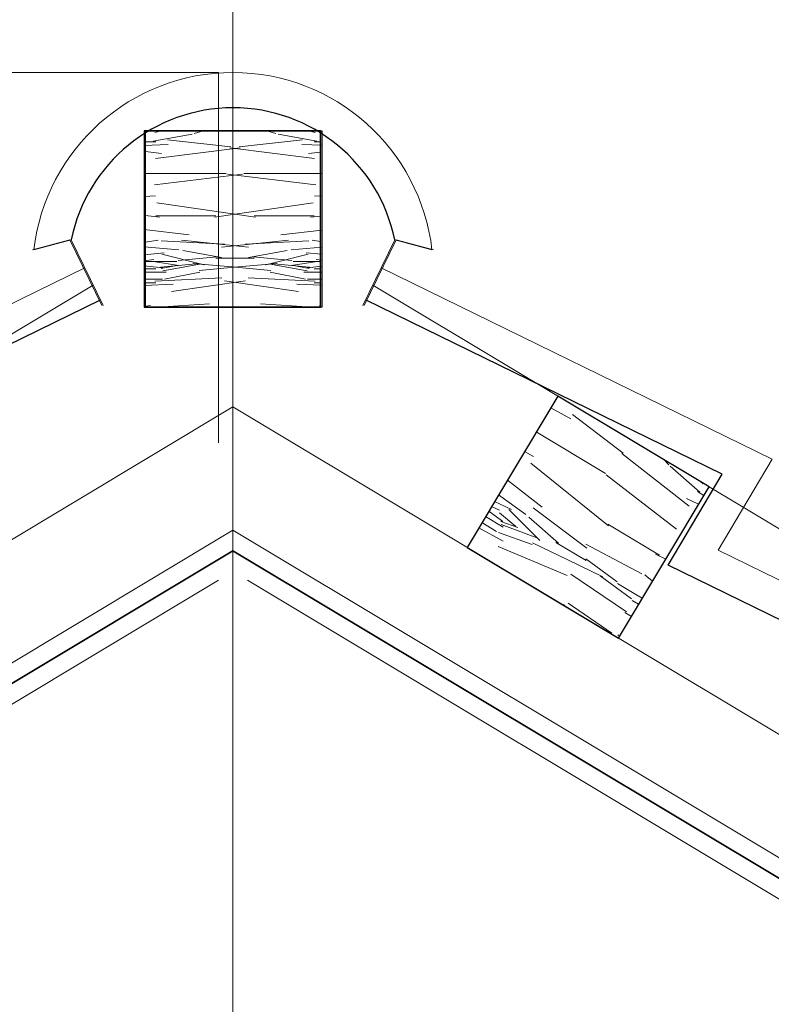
# Model space of a CAD drawing. Header units: millimetres. Extents: x -740 to 33545, y -26688 to 22494.
# Tile 195 of 256: x 9440 to 9461, y 13819 to 13847. Entities that reach past the tile are written whole.
import ezdxf
from ezdxf.lldxf.tags import DXFTag

# ---------------------------------------------------------------- set-up
doc = ezdxf.new("R2010")
doc.units = ezdxf.units.MM
doc.header["$MEASUREMENT"] = 0
for name, color, linetype, lineweight in [('A_izolacja', 252, 'Continuous', 9), ('A_l.przerywana', 252, 'ICAD_ISO03W100', 9), ('l. przekrojowa', 252, 'Continuous', 30), ('l.przerywana', 252, 'ICAD_ISO03W100', 5), ('l.widokowa', 252, 'Continuous', 15), ('l.wypełnien', 252, 'Continuous', 5), ('wymiarowanie', 252, 'Continuous', 9)]:
    doc.layers.add(name, color=color, linetype=linetype, lineweight=lineweight)
tags = doc.linetypes.add('ICAD_ISO03W100', pattern=[30, 12, -18]).pattern_tags.tags
tags[6:7] = [DXFTag(74, 4), DXFTag(75, 0), DXFTag(340, '0'), DXFTag(46, 1.0), DXFTag(50, 0.0), DXFTag(44, 0.0), DXFTag(45, 0.0)]
tags[4:5] = [DXFTag(74, 4), DXFTag(75, 0), DXFTag(340, '0'), DXFTag(46, 1.0), DXFTag(50, 0.0), DXFTag(44, 0.0), DXFTag(45, 0.0)]

msp = doc.modelspace()

# ---------------------------------------------------------------- hatches: boundary and pattern name
at = {"layer": 'l.wypełnien'}
h = msp.add_hatch(dxfattribs=at)
h.set_pattern_fill('WOOD8', color=256, scale=9.999999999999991, angle=180.0000000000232, style=0)
h.set_pattern_definition([(190.3048000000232, (18545.04707170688, 79.80291061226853), (-60.00000960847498, -9.999948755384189), [1.118029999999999, -110.6853599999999]), (180.0000000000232, (18543.94707170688, 79.6029106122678), (-10.00000000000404, 9.99999999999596), [1.099999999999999, -8.899999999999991]), (161.5651000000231, (18542.84707170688, 79.6029106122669), (-20.00000434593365, 9.999984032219), [0.9486799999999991, -30.67408999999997]), (7.125000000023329, (18541.94707170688, 79.90291061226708), (-70.0000037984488, -9.999982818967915), [0.8062300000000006, -79.81635000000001]), (5.194400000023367, (18542.74707170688, 80.00291061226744), (-100.0000067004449, -9.99995224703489), [1.104539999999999, -109.34907]), (345.9638000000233, (18543.84707170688, 80.1029106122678), (30.00000545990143, -9.999980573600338), [1.236929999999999, -39.99411999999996]), (170.5377000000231, (18544.24707170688, 79.80291061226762), (-50.00000773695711, 9.99998139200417), [0.60828, -60.21935000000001]), (186.3402000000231, (18543.64707170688, 79.90291061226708), (79.9999940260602, 10.00001578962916), [0.9055400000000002, -89.64830999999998]), (354.2894000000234, (18542.74707170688, 79.80291061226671), (89.99999423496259, -10.00001314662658), [1.004990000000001, -99.49377000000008]), (11.30990000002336, (18543.74707170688, 79.70291061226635), (-40.00000752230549, -9.99997632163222), [0.5098999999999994, -50.48028999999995]), (185.1944000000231, (18545.94707170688, 79.70291061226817), (100.0000067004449, 9.999952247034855), [1.10454, -109.34907]), (191.3099000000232, (18544.84707170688, 79.6029106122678), (40.00000752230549, 9.99997632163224), [1.0198, -49.97039000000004]), (180.0000000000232, (18543.84707170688, 79.40291061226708), (-10.00000000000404, 9.99999999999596), [1.199999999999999, -8.799999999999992]), (159.4440000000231, (18542.64707170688, 79.40291061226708), (-50.0000184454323, 19.99995996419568), [0.8544, -84.58564000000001]), (176.1859000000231, (18541.84707170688, 79.70291061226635), (-139.9999934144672, 10.00006123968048), [1.503329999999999, -148.8296299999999]), (185.1944000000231, (18540.34707170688, 79.8029106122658), (100.0000067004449, 9.999952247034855), [1.10454, -109.34907]), (180.0000000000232, (18539.24707170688, 79.70291061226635), (-10.00000000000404, 9.99999999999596), [1.099999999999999, -8.899999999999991]), (174.8056000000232, (18548.14707170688, 79.70291061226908), (-100.000006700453, 9.99995224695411), [1.104539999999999, -109.34907]), (185.1944000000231, (18547.04707170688, 79.80291061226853), (100.0000067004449, 9.999952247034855), [1.10454, -109.34907]), (180.0000000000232, (18548.14707170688, 79.9029106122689), (-10.00000000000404, 9.99999999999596), [0.5999999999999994, -9.39999999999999]), (174.8056000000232, (18547.54707170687, 79.9029106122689), (-100.000006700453, 9.99995224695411), [1.104539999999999, -109.34907]), (180.0000000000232, (18546.44707170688, 80.00291061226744), (-10.00000000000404, 9.99999999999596), [0.9999999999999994, -8.999999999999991]), (169.6952000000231, (18545.44707170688, 80.00291061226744), (60.00000960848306, -9.999948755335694), [1.118029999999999, -110.68536]), (174.8056000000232, (18544.34707170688, 80.20291061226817), (-100.000006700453, 9.99995224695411), [1.104539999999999, -109.34907]), (185.1944000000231, (18543.24707170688, 80.30291061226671), (100.0000067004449, 9.999952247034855), [1.10454, -109.34907]), (185.1944000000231, (18542.14707170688, 80.20291061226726), (100.0000067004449, 9.999952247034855), [1.10454, -109.34907]), (188.1301000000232, (18541.04707170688, 80.10291061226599), (59.99999776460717, 9.999993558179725), [1.414210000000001, -69.29646000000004]), (180.0000000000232, (18539.64707170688, 79.90291061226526), (-10.00000000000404, 9.99999999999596), [1.499999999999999, -8.499999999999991]), (192.5288000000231, (18540.04707170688, 73.90291061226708), (-50.00000320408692, -9.999996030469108), [0.9219500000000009, -91.27349000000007]), (185.7106000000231, (18539.14707170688, 73.70291061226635), (89.9999942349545, 10.00001314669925), [1.004990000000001, -99.49377000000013]), (171.8699000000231, (18540.04707170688, 73.90291061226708), (-59.99999776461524, 9.999993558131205), [0.70711, -70.00357000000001]), (170.5377000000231, (18539.34707170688, 74.00291061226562), (-50.00000773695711, 9.99998139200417), [1.21655, -59.61107000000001]), (180.0000000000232, (18548.14707170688, 74.20291061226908), (-10.00000000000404, 9.99999999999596), [1.199999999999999, -8.799999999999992]), (189.4623000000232, (18546.94707170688, 74.20291061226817), (50.00000773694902, 9.99998139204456), [0.60828, -60.21935]), (338.1986000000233, (18546.34707170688, 74.1029106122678), (-30.00000273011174, 9.99999910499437), [0.5385199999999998, -53.31312999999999]), (347.0054000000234, (18546.84707170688, 73.9029106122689), (-90.00000767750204, 19.99997577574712), [1.33417, -132.08247]), (187.1250000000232, (18538.94707170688, 73.90291061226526), (70.00000379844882, 9.999982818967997), [0.8062300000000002, -79.81635000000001]), (172.8750000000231, (18538.94707170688, 73.90291061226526), (-70.00000379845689, 9.999982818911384), [0.8062300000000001, -79.81635]), (180.0000000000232, (18548.14707170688, 74.00291061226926), (-10.00000000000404, 9.99999999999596), [0.7999999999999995, -9.199999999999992]), (345.9638000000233, (18547.34707170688, 74.00291061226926), (30.00000545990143, -9.999980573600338), [0.8246199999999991, -40.40643999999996]), (183.3665000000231, (18545.94707170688, 74.30291061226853), (159.9999932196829, 10.00010963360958), [1.702939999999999, -168.5909299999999]), (182.2906000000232, (18544.24707170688, 74.20291061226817), (240.0000012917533, 9.999957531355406), [2.501999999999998, -247.69792]), (176.8202000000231, (18541.74707170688, 74.1029106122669), (-170.000005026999, 9.99991042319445), [1.80278, -178.47479]), (170.5377000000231, (18539.94707170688, 74.20291061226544), (-50.00000773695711, 9.99998139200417), [1.82483, -59.00280000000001]), (169.6952000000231, (18548.14707170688, 73.30291061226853), (60.00000960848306, -9.999948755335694), [1.118029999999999, -110.68536]), (164.0546000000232, (18547.04707170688, 73.50291061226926), (40.00000126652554, -9.999998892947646), [1.456019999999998, -71.34507999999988]), (180.0000000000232, (18545.64707170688, 73.9029106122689), (-10.00000000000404, 9.99999999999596), [1.299999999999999, -8.69999999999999]), (188.1301000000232, (18544.34707170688, 73.90291061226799), (59.99999776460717, 9.999993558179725), [1.414210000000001, -69.29646000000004]), (176.4237000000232, (18542.94707170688, 73.70291061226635), (-150.000006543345, 9.999907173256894), [1.60312, -158.70907]), (188.7462000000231, (18541.34707170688, 73.80291061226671), (-69.99999336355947, -10.0000419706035), [1.315290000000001, -130.2141700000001]), (194.0362000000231, (18540.04707170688, 73.60291061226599), (30.00000545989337, 9.999980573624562), [1.23693, -39.99412]), (180.0000000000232, (18538.84707170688, 73.3029106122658), (-10.00000000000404, 9.99999999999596), [0.6999999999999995, -9.299999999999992]), (5.194400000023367, (18545.94707170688, 74.30291061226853), (-100.0000067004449, -9.99995224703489), [2.209069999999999, -108.24454]), (184.7636000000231, (18548.14707170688, 74.9029106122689), (110.0000094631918, 9.999915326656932), [2.40832, -118.00763]), (180.0000000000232, (18545.74707170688, 74.70291061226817), (-10.00000000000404, 9.99999999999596), [2.299999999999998, -7.699999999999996]), (175.9144000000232, (18543.44707170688, 74.70291061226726), (-130.0000014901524, 9.999961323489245), [2.807130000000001, -137.5495500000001]), (180.0000000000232, (18540.64707170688, 74.90291061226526), (-10.00000000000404, 9.99999999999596), [2.499999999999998, -7.499999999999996]), (172.8750000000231, (18548.14707170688, 72.80291061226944), (-70.00000379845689, 9.999982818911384), [2.41868, -78.2039]), (173.6598000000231, (18545.74707170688, 73.10291061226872), (-79.99999402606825, 10.00001578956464), [1.81108, -88.74276999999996]), (182.4896000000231, (18543.94707170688, 73.30291061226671), (219.9999947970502, 10.00017865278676), [2.302169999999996, -227.9151199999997]), (186.5198000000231, (18541.64707170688, 73.20291061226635), (259.9999979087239, 29.99999525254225), [3.52278, -348.7555199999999]), (176.9872000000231, (18548.14707170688, 79.30291061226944), (-180.0000001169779, 10.00004104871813), [1.902629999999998, -188.3603499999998]), (188.1301000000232, (18546.24707170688, 79.4029106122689), (59.99999776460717, 9.999993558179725), [2.121320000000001, -68.58936000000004]), (182.3859000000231, (18544.14707170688, 79.1029106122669), (230.0000052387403, 9.999827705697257), [2.40208, -237.8061599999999]), (169.3803000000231, (18541.74707170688, 79.00291061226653), (109.9999840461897, -20.00008083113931), [1.627879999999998, -161.1603199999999]), (180.0000000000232, (18540.14707170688, 79.3029106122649), (-10.00000000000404, 9.99999999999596), [1.999999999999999, -7.999999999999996]), (183.1798000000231, (18548.14707170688, 80.50291061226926), (170.0000050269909, 9.999910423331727), [1.802779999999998, -178.4747899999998]), (173.9910000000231, (18546.34707170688, 80.40291061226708), (99.99999750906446, -9.999993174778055), [1.9105, -189.13923]), (173.2902000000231, (18544.44707170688, 80.6029106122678), (90.0000099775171, -9.999938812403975), [1.71172, -169.4607]), (185.7106000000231, (18542.74707170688, 80.80291061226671), (89.9999942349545, 10.00001314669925), [2.009980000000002, -98.48878000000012]), (192.0948000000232, (18540.74707170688, 80.60291061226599), (89.99998601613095, 20.00006733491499), [1.43178, -141.7464300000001]), (170.5377000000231, (18539.34707170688, 80.3029106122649), (-50.00000773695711, 9.99998139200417), [1.21655, -59.61107000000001]), (176.1859000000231, (18548.14707170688, 78.60291061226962), (-139.9999934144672, 10.00006123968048), [1.503329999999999, -148.8296299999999]), (192.8043000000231, (18546.64707170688, 78.70291061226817), (129.9999784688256, 30.00007387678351), [2.2561, -223.35418]), (180.0000000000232, (18544.44707170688, 78.20291061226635), (-10.00000000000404, 9.99999999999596), [2.499999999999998, -7.499999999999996]), (174.5597000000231, (18541.94707170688, 78.20291061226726), (110.0000031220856, -9.999933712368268), [2.109499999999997, -208.8407299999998]), (173.2902000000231, (18539.84707170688, 78.40291061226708), (90.0000099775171, -9.999938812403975), [1.71172, -169.4607]), (180.0000000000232, (18548.14707170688, 81.20291061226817), (-10.00000000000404, 9.99999999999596), [1.699999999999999, -8.29999999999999]), (171.8699000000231, (18546.44707170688, 81.20291061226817), (-59.99999776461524, 9.999993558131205), [2.82843, -67.88225000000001]), (182.3859000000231, (18543.64707170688, 81.6029106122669), (230.0000052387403, 9.999827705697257), [2.40208, -237.8061599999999]), (185.5275000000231, (18541.24707170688, 81.50291061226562), (-210.0000171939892, -19.99985379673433), [3.114480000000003, -308.3337500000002]), (173.1572000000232, (18548.14707170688, 72.10291061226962), (169.9999936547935, -20.00007997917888), [2.517939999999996, -249.2756299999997]), (180.0000000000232, (18545.64707170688, 72.40291061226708), (-10.00000000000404, 9.99999999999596), [2.799999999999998, -7.199999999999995]), (183.6522000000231, (18542.84707170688, 72.40291061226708), (310.0000094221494, 19.99987298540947), [4.709559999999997, -466.2469099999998]), (180.0000000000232, (18548.14707170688, 75.60291061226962), (-10.00000000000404, 9.99999999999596), [2.399999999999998, -7.599999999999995]), (175.2364000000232, (18545.74707170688, 75.60291061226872), (-110.0000094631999, 9.999915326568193), [2.408319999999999, -118.00763]), (181.8476000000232, (18543.34707170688, 75.80291061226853), (300.0000046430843, 9.999943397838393), [3.101609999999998, -307.0596399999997]), (182.7263000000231, (18540.24707170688, 75.70291061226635), (200.0000029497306, 9.999960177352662), [2.102380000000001, -208.1355800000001]), (185.1944000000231, (18548.14707170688, 77.20291061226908), (100.0000067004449, 9.999952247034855), [2.20907, -108.24454]), (180.0000000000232, (18545.94707170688, 77.00291061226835), (-10.00000000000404, 9.99999999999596), [3.199999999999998, -6.799999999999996]), (178.0908000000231, (18542.74707170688, 77.00291061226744), (-289.9999903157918, 10.000242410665), [3.00167, -297.16495]), (176.4237000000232, (18539.74707170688, 77.10291061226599), (-150.000006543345, 9.999907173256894), [1.60312, -158.70907])])
h.paths.add_polyline_path([(9443.380978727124, 13838.66839114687), (9448.380978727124, 13838.66839114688), (9448.380978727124, 13843.66839114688), (9443.380978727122, 13843.66839114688)])
h = msp.add_hatch(dxfattribs=at)
h.set_pattern_fill('WOOD8', color=256, scale=9.999999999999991, angle=359.9999999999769, style=0)
h.set_pattern_definition([(349.6951999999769, (346.7536454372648, 79.80291061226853), (60.00000960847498, -9.999948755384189), [1.118029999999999, -110.6853599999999]), (359.9999999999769, (347.8536454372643, 79.6029106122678), (10.00000000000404, 9.99999999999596), [1.099999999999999, -8.899999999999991]), (18.43489999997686, (348.9536454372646, 79.6029106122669), (20.00000434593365, 9.999984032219), [0.9486799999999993, -30.67408999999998]), (172.8749999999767, (349.8536454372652, 79.90291061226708), (70.0000037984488, -9.999982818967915), [0.8062300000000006, -79.81635000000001]), (174.8055999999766, (349.053645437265, 80.00291061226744), (100.0000067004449, -9.99995224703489), [1.10454, -109.34907]), (194.0361999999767, (347.9536454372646, 80.1029106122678), (-30.00000545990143, -9.999980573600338), [1.236929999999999, -39.99411999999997]), (9.462299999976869, (347.5536454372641, 79.80291061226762), (50.00000773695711, 9.99998139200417), [0.60828, -60.21935000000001]), (353.6597999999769, (348.1536454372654, 79.90291061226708), (-79.9999940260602, 10.00001578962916), [0.9055400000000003, -89.64831]), (185.7105999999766, (349.053645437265, 79.80291061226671), (-89.99999423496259, -10.00001314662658), [1.004990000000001, -99.49377000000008]), (168.6900999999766, (348.053645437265, 79.70291061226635), (40.00000752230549, -9.99997632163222), [0.5098999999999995, -50.48028999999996]), (354.8055999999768, (345.8536454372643, 79.70291061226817), (-100.0000067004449, 9.999952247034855), [1.10454, -109.34907]), (348.6900999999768, (346.9536454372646, 79.6029106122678), (-40.00000752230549, 9.99997632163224), [1.0198, -49.97039000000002]), (359.9999999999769, (347.9536454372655, 79.40291061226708), (10.00000000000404, 9.99999999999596), [1.199999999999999, -8.799999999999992]), (20.55599999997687, (349.1536454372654, 79.40291061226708), (50.0000184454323, 19.99995996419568), [0.8544, -84.58564000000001]), (3.814099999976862, (349.9536454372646, 79.70291061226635), (139.9999934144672, 10.00006123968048), [1.503329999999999, -148.8296299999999]), (354.8055999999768, (351.4536454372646, 79.8029106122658), (-100.0000067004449, 9.999952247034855), [1.10454, -109.34907]), (359.9999999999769, (352.553645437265, 79.70291061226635), (10.00000000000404, 9.99999999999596), [1.099999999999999, -8.899999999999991]), (5.194399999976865, (343.6536454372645, 79.70291061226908), (100.000006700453, 9.99995224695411), [1.104539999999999, -109.34907]), (354.8055999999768, (344.7536454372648, 79.80291061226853), (-100.0000067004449, 9.999952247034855), [1.10454, -109.34907]), (359.9999999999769, (343.6536454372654, 79.9029106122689), (10.00000000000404, 9.99999999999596), [0.5999999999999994, -9.39999999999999]), (5.194399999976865, (344.2536454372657, 79.9029106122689), (100.000006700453, 9.99995224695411), [1.104539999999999, -109.34907]), (359.9999999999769, (345.3536454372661, 80.00291061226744), (10.00000000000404, 9.99999999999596), [0.9999999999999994, -8.999999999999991]), (10.30479999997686, (346.3536454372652, 80.00291061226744), (-60.00000960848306, -9.999948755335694), [1.11803, -110.68536]), (5.194399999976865, (347.4536454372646, 80.20291061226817), (100.000006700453, 9.99995224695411), [1.104539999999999, -109.34907]), (354.8055999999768, (348.553645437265, 80.30291061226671), (-100.0000067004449, 9.999952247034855), [1.10454, -109.34907]), (354.8055999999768, (349.6536454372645, 80.20291061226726), (-100.0000067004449, 9.999952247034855), [1.10454, -109.34907]), (351.8698999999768, (350.7536454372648, 80.10291061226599), (-59.99999776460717, 9.999993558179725), [1.41421, -69.29646000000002]), (359.9999999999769, (352.1536454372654, 79.90291061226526), (10.00000000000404, 9.99999999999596), [1.499999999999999, -8.499999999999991]), (347.4711999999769, (351.7536454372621, 73.90291061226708), (50.00000320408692, -9.999996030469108), [0.9219500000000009, -91.27349000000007]), (354.2893999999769, (352.6536454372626, 73.70291061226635), (-89.9999942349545, 10.00001314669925), [1.004990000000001, -99.49377000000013]), (8.130099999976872, (351.7536454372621, 73.90291061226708), (59.99999776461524, 9.999993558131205), [0.70711, -70.00357000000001]), (9.462299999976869, (352.4536454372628, 74.00291061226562), (50.00000773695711, 9.99998139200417), [1.21655, -59.61107000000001]), (359.9999999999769, (343.6536454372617, 74.20291061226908), (10.00000000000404, 9.99999999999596), [1.199999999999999, -8.799999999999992]), (350.5376999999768, (344.8536454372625, 74.20291061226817), (-50.00000773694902, 9.99998139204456), [0.60828, -60.21935]), (201.8013999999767, (345.4536454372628, 74.1029106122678), (30.00000273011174, 9.99999910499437), [0.5385199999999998, -53.31312999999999]), (192.9945999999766, (344.9536454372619, 73.9029106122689), (90.00000767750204, 19.99997577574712), [1.33417, -132.08247]), (352.8749999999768, (352.8536454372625, 73.90291061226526), (-70.00000379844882, 9.999982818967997), [0.8062300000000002, -79.81635000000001]), (7.124999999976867, (352.8536454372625, 73.90291061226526), (70.00000379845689, 9.999982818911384), [0.8062300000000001, -79.81635]), (359.9999999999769, (343.6536454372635, 74.00291061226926), (10.00000000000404, 9.99999999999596), [0.7999999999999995, -9.199999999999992]), (194.0361999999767, (344.4536454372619, 74.00291061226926), (-30.00000545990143, -9.999980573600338), [0.8246199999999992, -40.40643999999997]), (356.6334999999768, (345.8536454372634, 74.30291061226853), (-159.9999932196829, 10.00010963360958), [1.702939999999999, -168.5909299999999]), (357.7093999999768, (347.5536454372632, 74.20291061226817), (-240.0000012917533, 9.999957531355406), [2.501999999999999, -247.6979200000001]), (3.179799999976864, (350.0536454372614, 74.1029106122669), (170.000005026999, 9.99991042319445), [1.80278, -178.47479]), (9.462299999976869, (351.8536454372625, 74.20291061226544), (50.00000773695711, 9.99998139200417), [1.82483, -59.00280000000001]), (10.30479999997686, (343.6536454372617, 73.30291061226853), (-60.00000960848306, -9.999948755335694), [1.11803, -110.68536]), (15.94539999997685, (344.7536454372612, 73.50291061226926), (-40.00000126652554, -9.999998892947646), [1.456019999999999, -71.3450799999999]), (359.9999999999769, (346.1536454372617, 73.9029106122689), (10.00000000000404, 9.99999999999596), [1.299999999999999, -8.69999999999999]), (351.8698999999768, (347.453645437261, 73.90291061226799), (-59.99999776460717, 9.999993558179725), [1.41421, -69.29646000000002]), (3.576299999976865, (348.8536454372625, 73.70291061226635), (150.000006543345, 9.999907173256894), [1.60312, -158.70907]), (351.2537999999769, (350.4536454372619, 73.80291061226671), (69.99999336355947, -10.0000419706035), [1.315290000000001, -130.2141700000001]), (345.9637999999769, (351.7536454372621, 73.60291061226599), (-30.00000545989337, 9.999980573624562), [1.23693, -39.99412000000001]), (359.9999999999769, (352.9536454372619, 73.3029106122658), (10.00000000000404, 9.99999999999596), [0.6999999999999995, -9.299999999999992]), (174.8055999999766, (345.8536454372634, 74.30291061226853), (100.0000067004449, -9.99995224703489), [2.209069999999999, -108.24454]), (355.2363999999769, (343.6536454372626, 74.9029106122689), (-110.0000094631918, 9.999915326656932), [2.40832, -118.00763]), (359.9999999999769, (346.0536454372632, 74.70291061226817), (10.00000000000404, 9.99999999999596), [2.299999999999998, -7.699999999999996]), (4.08559999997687, (348.3536454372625, 74.70291061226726), (130.0000014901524, 9.999961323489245), [2.807130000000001, -137.5495500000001]), (359.9999999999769, (351.1536454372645, 74.90291061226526), (10.00000000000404, 9.99999999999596), [2.499999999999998, -7.499999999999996]), (7.124999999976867, (343.6536454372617, 72.80291061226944), (70.00000379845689, 9.999982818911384), [2.41868, -78.2039]), (6.340199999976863, (346.0536454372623, 73.10291061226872), (79.99999402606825, 10.00001578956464), [1.81108, -88.74276999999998]), (357.5103999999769, (347.8536454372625, 73.30291061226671), (-219.9999947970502, 10.00017865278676), [2.302169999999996, -227.9151199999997]), (353.4801999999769, (350.1536454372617, 73.20291061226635), (-259.9999979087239, 29.99999525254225), [3.52278, -348.7555199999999]), (3.012799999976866, (343.6536454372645, 79.30291061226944), (180.0000001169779, 10.00004104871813), [1.902629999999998, -188.3603499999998]), (351.8698999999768, (345.553645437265, 79.4029106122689), (-59.99999776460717, 9.999993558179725), [2.121320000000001, -68.58936000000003]), (357.6140999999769, (347.6536454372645, 79.1029106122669), (-230.0000052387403, 9.999827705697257), [2.40208, -237.8061599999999]), (10.61969999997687, (350.0536454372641, 79.00291061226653), (-109.9999840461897, -20.00008083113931), [1.627879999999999, -161.1603199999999]), (359.9999999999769, (351.6536454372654, 79.3029106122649), (10.00000000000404, 9.99999999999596), [1.999999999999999, -7.999999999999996]), (356.8201999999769, (343.6536454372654, 80.50291061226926), (-170.0000050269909, 9.999910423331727), [1.802779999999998, -178.4747899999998]), (6.008999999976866, (345.4536454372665, 80.40291061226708), (-99.99999750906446, -9.999993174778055), [1.9105, -189.13923]), (6.709799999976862, (347.3536454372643, 80.6029106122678), (-90.0000099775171, -9.999938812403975), [1.71172, -169.4607]), (354.2893999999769, (349.053645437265, 80.80291061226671), (-89.9999942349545, 10.00001314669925), [2.009980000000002, -98.48878000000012]), (347.9051999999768, (351.053645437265, 80.60291061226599), (-89.99998601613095, 20.00006733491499), [1.43178, -141.7464300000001]), (9.462299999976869, (352.4536454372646, 80.3029106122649), (50.00000773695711, 9.99998139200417), [1.21655, -59.61107000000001]), (3.814099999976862, (343.6536454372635, 78.60291061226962), (139.9999934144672, 10.00006123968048), [1.503329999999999, -148.8296299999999]), (347.1956999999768, (345.1536454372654, 78.70291061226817), (-129.9999784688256, 30.00007387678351), [2.2561, -223.35418]), (359.9999999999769, (347.3536454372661, 78.20291061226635), (10.00000000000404, 9.99999999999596), [2.499999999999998, -7.499999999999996]), (5.440299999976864, (349.8536454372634, 78.20291061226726), (-110.0000031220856, -9.999933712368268), [2.109499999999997, -208.8407299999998]), (6.709799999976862, (351.9536454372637, 78.40291061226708), (-90.0000099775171, -9.999938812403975), [1.71172, -169.4607]), (359.9999999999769, (343.6536454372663, 81.20291061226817), (10.00000000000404, 9.99999999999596), [1.699999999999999, -8.29999999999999]), (8.130099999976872, (345.3536454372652, 81.20291061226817), (59.99999776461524, 9.999993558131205), [2.82843, -67.88225000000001]), (357.6140999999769, (348.1536454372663, 81.6029106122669), (-230.0000052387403, 9.999827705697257), [2.40208, -237.8061599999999]), (354.4724999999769, (350.5536454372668, 81.50291061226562), (210.0000171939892, -19.99985379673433), [3.114480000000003, -308.3337500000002]), (6.842799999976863, (343.6536454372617, 72.10291061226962), (-169.9999936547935, -20.00007997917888), [2.517939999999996, -249.2756299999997]), (359.9999999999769, (346.1536454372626, 72.40291061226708), (10.00000000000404, 9.99999999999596), [2.799999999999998, -7.199999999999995]), (356.3477999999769, (348.9536454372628, 72.40291061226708), (-310.0000094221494, 19.99987298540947), [4.709559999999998, -466.2469099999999]), (359.9999999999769, (343.6536454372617, 75.60291061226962), (10.00000000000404, 9.99999999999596), [2.399999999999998, -7.599999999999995]), (4.763599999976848, (346.0536454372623, 75.60291061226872), (110.0000094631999, 9.999915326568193), [2.408319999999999, -118.00763]), (358.1523999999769, (348.4536454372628, 75.80291061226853), (-300.0000046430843, 9.999943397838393), [3.101609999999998, -307.0596399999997]), (357.2736999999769, (351.5536454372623, 75.70291061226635), (-200.0000029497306, 9.999960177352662), [2.102380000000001, -208.1355800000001]), (354.8055999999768, (343.6536454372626, 77.20291061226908), (-100.0000067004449, 9.999952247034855), [2.20907, -108.24454]), (359.9999999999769, (345.8536454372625, 77.00291061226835), (10.00000000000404, 9.99999999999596), [3.199999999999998, -6.799999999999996]), (1.909199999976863, (349.0536454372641, 77.00291061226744), (289.9999903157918, 10.000242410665), [3.00167, -297.16495]), (3.576299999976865, (352.0536454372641, 77.10291061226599), (150.000006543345, 9.999907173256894), [1.60312, -158.70907])])
h.paths.add_polyline_path([(9448.419738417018, 13838.66839114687), (9443.419738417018, 13838.66839114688), (9443.419738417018, 13843.66839114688), (9448.41973841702, 13843.66839114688)])
h = msp.add_hatch(dxfattribs=at)
h.set_pattern_fill('WOOD8', color=256, scale=9.999999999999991, angle=149.0577037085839, style=0)
h.set_pattern_definition([(159.3625037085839, (10184.4486798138, -2648.759332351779), (-56.6028615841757, 22.2736658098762), [1.118029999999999, -110.6853599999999]), (149.0577037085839, (10183.40239077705, -2648.365277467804), (-3.435110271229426, 13.71860114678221), [1.099999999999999, -8.899999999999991]), (130.6228037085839, (10182.45893664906, -2647.799685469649), (-12.01197791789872, 18.86033512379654), [0.94868, -30.67409]), (336.182703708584, (10181.84127199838, -2647.079622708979), (-65.17972982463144, 27.41537904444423), [0.8062300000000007, -79.81635000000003]), (334.2521037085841, (10182.57883790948, -2647.405193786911), (-90.9102837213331, 42.84064307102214), [1.10454, -109.34907]), (315.021503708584, (10183.57370949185, -2647.885017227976), (20.58883636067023, -24.00207816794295), [1.236929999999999, -39.99411999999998]), (139.5954037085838, (10183.76253135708, -2648.347992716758), (-37.74254931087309, 34.28557091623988), [0.60828, -60.21935000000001]), (155.3979037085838, (10183.29933746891, -2647.953719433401), (73.75659410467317, -32.55709117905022), [0.9055400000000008, -89.64831000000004]), (323.347103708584, (10182.47600300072, -2647.576730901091), (72.04994423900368, -54.85257296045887), [1.004990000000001, -99.49377000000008]), (340.367603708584, (10183.28227111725, -2648.176674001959), (-39.44916255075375, 11.99015021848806), [0.5098999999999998, -50.48028999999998]), (154.2521037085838, (10185.16917937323, -2649.30785799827), (90.91028372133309, -42.84064307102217), [1.10454, -109.34907]), (160.3676037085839, (10184.17430779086, -2648.828034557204), (39.44916255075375, -11.99015021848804), [1.0198, -49.97039]), (149.0577037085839, (10183.2137873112, -2648.485397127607), (-3.435110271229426, 13.71860114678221), [1.199999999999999, -8.799999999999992]), (128.5017037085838, (10182.18456462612, -2647.868387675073), (-32.60082407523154, 42.86241375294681), [0.8544, -84.58564000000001]), (145.2436037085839, (10181.65266853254, -2647.199742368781), (-114.9341973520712, 80.56134097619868), [1.50333, -148.82963]), (154.2521037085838, (10180.41755763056, -2646.342711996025), (90.91028372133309, -42.84064307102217), [1.10454, -109.34907]), (149.0577037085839, (10179.42268604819, -2645.862888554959), (-3.435110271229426, 13.71860114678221), [1.099999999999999, -8.899999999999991]), (143.8633037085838, (10187.05608762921, -2650.439041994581), (-80.62684195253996, 59.9942725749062), [1.104539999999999, -109.34907]), (154.2521037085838, (10186.1640509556, -2649.787681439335), (90.91028372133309, -42.84064307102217), [1.10454, -109.34907]), (149.0577037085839, (10187.15892253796, -2650.2675048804), (-3.435110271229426, 13.71860114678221), [0.5999999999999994, -9.39999999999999]), (143.8633037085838, (10186.64431119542, -2649.959000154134), (-80.62684195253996, 59.9942725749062), [1.104539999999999, -109.34907]), (149.0577037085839, (10185.75227452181, -2649.307639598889), (-3.435110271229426, 13.71860114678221), [0.9999999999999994, -8.999999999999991]), (138.7529037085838, (10184.89458895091, -2648.793465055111), (46.31942340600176, -39.4272893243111), [1.11803, -110.68536]), (143.8633037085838, (10184.05396973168, -2648.056335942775), (-80.62684195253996, 59.9942725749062), [1.104539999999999, -109.34907]), (154.2521037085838, (10183.16193305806, -2647.40497538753), (90.91028372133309, -42.84064307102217), [1.10454, -109.34907]), (154.2521037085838, (10182.16706147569, -2646.925151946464), (90.91028372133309, -42.84064307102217), [1.10454, -109.34907]), (157.1878037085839, (10181.17218989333, -2646.4453285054), (56.60287446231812, -22.2736212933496), [1.41421, -69.29646000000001]), (149.0577037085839, (10179.86859518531, -2645.89702125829), (-3.435110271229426, 13.71860114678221), [1.499999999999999, -8.499999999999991]), (161.5865037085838, (10177.126622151, -2651.248804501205), (-48.02602468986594, 17.13187653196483), [0.9219500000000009, -91.27349000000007]), (154.7683037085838, (10176.25187022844, -2650.957584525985), (82.33344863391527, -37.69883899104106), [1.004990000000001, -99.49377000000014]), (140.9276037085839, (10177.126622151, -2651.248804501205), (-46.31939021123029, 39.42732166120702), [0.70711, -70.00357000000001]), (139.5954037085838, (10176.57765970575, -2650.803113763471), (-37.74254931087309, 34.28557091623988), [1.21655, -59.61107000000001]), (149.0577037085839, (10184.22812763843, -2655.156312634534), (-3.435110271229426, 13.71860114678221), [1.199999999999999, -8.799999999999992]), (158.5200037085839, (10183.19890495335, -2654.539303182), (48.02602105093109, -17.13189141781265), [0.60828, -60.21935]), (307.256303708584, (10182.63287615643, -2654.316567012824), (-20.58882449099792, 24.00209265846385), [0.53852, -53.31313]), (316.063103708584, (10182.95888403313, -2654.745191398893), (-66.90822954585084, 63.42940352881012), [1.33417, -132.08247]), (156.1827037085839, (10176.18316802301, -2650.68321250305), (65.17972982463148, -27.41537904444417), [0.8062300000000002, -79.81635000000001]), (141.9327037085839, (10176.18316802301, -2650.68321250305), (-54.8962566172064, 44.56906099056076), [0.8062300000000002, -79.81635000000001]), (149.0577037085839, (10184.12529272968, -2655.327849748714), (-3.435110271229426, 13.71860114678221), [0.7999999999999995, -9.199999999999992]), (315.021503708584, (10183.43914427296, -2654.916510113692), (20.58883636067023, -24.00207816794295), [0.8246199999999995, -40.40643999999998]), (152.4242037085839, (10182.39263683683, -2653.939360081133), (142.3714873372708, -73.69097377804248), [1.702939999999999, -168.5909299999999]), (151.3483037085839, (10180.88315391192, -2653.151031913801), (210.9862617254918, -114.8250718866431), [2.502, -247.6979200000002]), (145.8779037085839, (10178.68752253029, -2651.951364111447), (-140.6648519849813, 95.98645390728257), [1.80278, -178.47479]), (139.5954037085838, (10177.19510595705, -2650.940081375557), (-37.74254931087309, 34.28557091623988), [1.82483, -59.00280000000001]), (138.7529037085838, (10183.76537054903, -2655.928229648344), (46.31942340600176, -39.4272893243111), [1.11803, -110.68536]), (133.1123037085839, (10182.9247513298, -2655.191100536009), (29.16567905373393, -29.14383716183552), [1.456019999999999, -71.34507999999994]), (149.0577037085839, (10181.92966134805, -2654.12818194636), (-3.435110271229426, 13.71860114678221), [1.299999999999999, -8.69999999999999]), (157.1878037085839, (10180.81467010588, -2653.459755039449), (56.60287446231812, -22.2736212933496), [1.41421, -69.29646000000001]), (145.4814037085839, (10179.51107539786, -2652.91144779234), (-123.5111435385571, 85.70296102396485), [1.60312, -158.70907]), (157.8039037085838, (10178.1901959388, -2652.002999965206), (-65.17975128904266, 27.41532294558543), [1.31529, -130.21417]), (163.0939037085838, (10176.97236978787, -2651.506110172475), (30.87230725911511, -6.848400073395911), [1.236930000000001, -39.99412000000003]), (149.0577037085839, (10175.78889473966, -2651.146406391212), (-3.435110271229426, 13.71860114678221), [0.6999999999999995, -9.299999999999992]), (334.2521037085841, (10182.39263683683, -2653.939360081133), (-90.9102837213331, 42.84064307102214), [2.209070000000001, -108.24454]), (153.8213037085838, (10184.58804981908, -2654.555932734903), (99.48712281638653, -47.98242159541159), [2.40832, -118.00763]), (149.0577037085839, (10182.42676954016, -2653.493450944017), (-3.435110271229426, 13.71860114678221), [2.299999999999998, -7.699999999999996]), (144.9721037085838, (10180.45409272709, -2652.310849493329), (-106.3573999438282, 75.41951399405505), [2.807130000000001, -137.5495500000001]), (149.0577037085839, (10178.15540803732, -2650.699623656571), (-3.435110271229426, 13.71860114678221), [2.499999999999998, -7.499999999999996]), (141.9327037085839, (10183.50828327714, -2656.357072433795), (-54.8962566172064, 44.56906099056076), [2.418680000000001, -78.20390000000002]), (142.7175037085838, (10181.60409027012, -2654.865747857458), (-63.47308699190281, 49.71082968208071), [1.81108, -88.74277000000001]), (151.5473037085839, (10180.16309115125, -2653.768696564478), (193.8326584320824, -104.5413880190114), [2.302169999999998, -227.9151199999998]), (155.5775037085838, (10178.1389968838, -2652.67186367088), (238.4234805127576, -107.9548172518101), [3.52278, -348.75552]), (146.0449037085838, (10186.8504178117, -2650.78211622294), (-149.2416363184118, 101.1283088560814), [1.902629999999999, -188.3603499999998]), (157.1878037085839, (10185.27223268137, -2649.719416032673), (56.60287446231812, -22.2736212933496), [2.12132, -68.58936000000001]), (151.4436037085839, (10183.31684061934, -2648.89695516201), (202.4093426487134, -109.6834398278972), [2.40208, -237.80616]), (138.4380037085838, (10181.2069777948, -2647.748704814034), (84.0618666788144, -73.71297235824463), [1.62788, -161.16032]), (149.0577037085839, (10179.98893324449, -2646.66871987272), (-3.435110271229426, 13.71860114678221), [1.999999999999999, -7.999999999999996]), (152.2375037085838, (10187.46742726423, -2649.75289353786), (150.9482507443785, -78.83289614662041), [1.802779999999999, -178.4747899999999]), (143.0487037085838, (10185.87217578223, -2648.913147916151), (80.62681302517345, -59.99430295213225), [1.9105, -189.13923]), (142.3479037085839, (10184.34540810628, -2647.764679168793), (72.04999596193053, -54.85251729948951), [1.71172, -169.4607]), (154.7683037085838, (10182.9901775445, -2646.719045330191), (82.33344863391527, -37.69883899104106), [2.009980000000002, -98.48878000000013]), (161.1525037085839, (10181.17197149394, -2645.862233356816), (87.47521488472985, -29.12193257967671), [1.43178, -141.74643]), (139.5954037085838, (10179.81695933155, -2645.399694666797), (-37.74254931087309, 34.28557091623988), [1.21655, -59.61107000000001]), (145.2436037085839, (10186.49049563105, -2651.382496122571), (-114.9341973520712, 80.56134097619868), [1.50333, -148.82963]), (161.8620037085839, (10185.25538472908, -2650.525465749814), (126.9243800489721, -41.1120491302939), [2.2561, -223.35418]), (149.0577037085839, (10183.11138920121, -2649.823124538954), (-3.435110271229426, 13.71860114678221), [2.499999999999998, -7.499999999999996]), (143.6174037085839, (10180.96717527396, -2648.53768817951), (89.20370412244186, -65.13600027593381), [2.109499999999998, -208.8407299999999]), (142.3479037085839, (10179.26887048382, -2647.286384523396), (72.04999596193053, -54.85251729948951), [1.71172, -169.4607]), (149.0577037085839, (10187.82734944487, -2649.15251363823), (-3.435110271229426, 13.71860114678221), [1.699999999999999, -8.29999999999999]), (140.9276037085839, (10186.36928397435, -2648.278416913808), (-46.31939021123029, 39.42732166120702), [2.82843, -67.88225000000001]), (151.4436037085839, (10184.17343419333, -2646.49565396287), (202.4093426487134, -109.6834398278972), [2.40208, -237.80616]), (154.5852037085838, (10182.06357136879, -2645.347403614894), (-190.3974003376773, 90.82307701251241), [3.114480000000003, -308.3337500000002]), (142.2149037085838, (10183.1483610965, -2656.957452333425), (135.523009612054, -104.5634491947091), [2.517939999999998, -249.2756299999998]), (149.0577037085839, (10181.15839953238, -2655.414710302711), (-3.435110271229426, 13.71860114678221), [2.799999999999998, -7.199999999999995]), (152.7099037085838, (10178.75687993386, -2653.975021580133), (276.1659606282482, -142.240510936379), [4.709560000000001, -466.2469100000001]), (149.0577037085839, (10184.94797199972, -2653.955552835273), (-3.435110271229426, 13.71860114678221), [2.399999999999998, -7.599999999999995]), (144.2941037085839, (10182.88952662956, -2652.721533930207), (-89.20371901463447, 65.13598776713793), [2.408319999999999, -118.00763]), (150.9053037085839, (10180.93391616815, -2651.31597791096), (262.4473915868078, -145.6755583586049), [3.101609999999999, -307.0596399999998]), (151.7840037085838, (10178.22367344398, -2649.80780538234), (176.6788416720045, -94.25808871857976), [2.102380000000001, -208.1355800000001]), (154.2521037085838, (10185.77065126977, -2652.583255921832), (90.91028372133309, -42.84064307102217), [2.20907, -108.24454]), (149.0577037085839, (10183.78090810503, -2651.623609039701), (-3.435110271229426, 13.71860114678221), [3.199999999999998, -6.799999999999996]), (147.1485037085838, (10181.03631427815, -2649.978250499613), (-243.5869371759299, 157.6876763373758), [3.00167, -297.16495]), (145.4814037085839, (10178.51467501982, -2648.34995831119), (-123.5111435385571, 85.70296102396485), [1.60312, -158.70907])])
h.paths.add_polyline_path([(9452.539382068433, 13831.86607323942), (9456.827809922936, 13829.29520052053), (9459.398682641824, 13833.58362837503), (9455.110254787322, 13836.15450109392)])

# ---------------------------------------------------------------- linework, layer by layer
at = {"linetype": 'Continuous', "lineweight": 5}
for points in [[(8997.476975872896, 13562.35673417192), (9445.486921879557, 13830.93454101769), (9445.486921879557, 13830.93454101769)], [(9894.323741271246, 13562.35673417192), (9446.313795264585, 13830.93454101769), (9446.313795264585, 13830.93454101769)]]:
    msp.add_lwpolyline(points, dxfattribs=at)
at = {"layer": 'A_izolacja'}
for points in [[(8995.420277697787, 13565.78747645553), (9445.900358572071, 13835.84610624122)], [(9896.380439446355, 13565.78747645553), (9445.900358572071, 13835.84610624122)], [(8996.96280132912, 13563.21441974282), (9445.900358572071, 13832.34832092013)], [(9894.837915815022, 13563.21441974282), (9445.900358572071, 13832.34832092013)]]:
    msp.add_lwpolyline(points, dxfattribs=at)
at = {"layer": 'A_izolacja', "linetype": 'ICAD_ISO03W100', "lineweight": 35, "ltscale": 0.2}
for points in [[(8997.219888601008, 13562.78557695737), (9445.900358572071, 13831.76535669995)], [(9894.580828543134, 13562.78557695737), (9445.900358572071, 13831.76535669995)]]:
    msp.add_lwpolyline(points, dxfattribs=at)
at = {"layer": 'A_l.przerywana', "ltscale": 0.3}
for points in [[(8992.8494049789, 13570.07590431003), (9441.937720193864, 13839.30018349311)], [(9898.951312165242, 13570.07590431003), (9449.862996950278, 13839.30018349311)]]:
    msp.add_lwpolyline(points, dxfattribs=at)
at = {"layer": 'l. przekrojowa'}
for points in [[(9448.380978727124, 13843.66839114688), (9443.380978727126, 13843.66839114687), (9443.380978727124, 13838.66839114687), (9448.380978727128, 13838.66839114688), (9448.380978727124, 13843.66839114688)], [(9443.419738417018, 13843.66839114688), (9448.419738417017, 13843.66839114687), (9448.419738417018, 13838.66839114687), (9443.419738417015, 13838.66839114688), (9443.419738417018, 13843.66839114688)], [(9459.398682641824, 13833.58362837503), (9455.110254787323, 13836.15450109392), (9452.539382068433, 13831.86607323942), (9456.827809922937, 13829.29520052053), (9459.398682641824, 13833.58362837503)]]:
    msp.add_lwpolyline(points, dxfattribs=at)
msp.add_arc((9445.900358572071, 13839.64150359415), 4.680634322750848, 11.52500449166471, 168.4749955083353, dxfattribs=at)
msp.add_arc((9445.900358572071, 13839.64150359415), 4.680634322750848, 11.52500449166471, 168.4749955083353, dxfattribs=at)
at = {"layer": 'l.przerywana', "ltscale": 0.5}
msp.add_line((9445.900358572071, 13506.78441181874), (9445.900358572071, 13897.08441181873), dxfattribs=at)
at = {"layer": 'l.widokowa'}
for p, q in [((9441.275337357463, 13840.57667357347), (9440.218504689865, 13840.29349611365)), ((9441.314097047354, 13840.57667357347), (9440.257264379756, 13840.29349611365)), ((9441.275337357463, 13840.57667357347), (9442.18208721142, 13838.72065331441)), ((9441.314097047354, 13840.57667357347), (9442.220846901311, 13838.72065331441)), ((9450.486620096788, 13840.57667357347), (9449.579870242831, 13838.72065331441)), ((9450.525379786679, 13840.57667357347), (9449.618629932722, 13838.72065331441)), ((9450.486620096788, 13840.57667357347), (9451.543452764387, 13840.29349611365)), ((9450.525379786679, 13840.57667357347), (9451.582212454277, 13840.29349611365))]:
    msp.add_line(p, q, dxfattribs=at)
for points in [[(9401.177067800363, 13813.32290740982), (9399.862525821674, 13816.01363466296), (9432.146086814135, 13831.78561456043), (9430.616146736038, 13834.36617329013), (9441.70222225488, 13839.7822226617)], [(9490.62364934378, 13813.32290740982), (9491.938191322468, 13816.01363466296), (9459.654630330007, 13831.78561456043), (9461.184570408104, 13834.36617329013), (9450.098494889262, 13839.7822226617)]]:
    msp.add_lwpolyline(points, dxfattribs=at)
at = {"layer": 'l.widokowa', "lineweight": 30}
for points in [[(9402.075573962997, 13813.76186831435), (9401.199992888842, 13815.55408940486), (9433.559174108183, 13831.36301320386), (9432.029234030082, 13833.94357193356), (9442.141183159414, 13838.88371649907)], [(9489.725143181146, 13813.76186831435), (9490.6007242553, 13815.55408940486), (9458.24154303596, 13831.36301320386), (9459.77148311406, 13833.94357193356), (9449.659533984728, 13838.88371649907)]]:
    msp.add_lwpolyline(points, dxfattribs=at)
at = {"layer": 'l.widokowa'}
msp.add_arc((9445.900358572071, 13839.64150359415), 5.680634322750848, 6.590624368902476, 173.4093756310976, dxfattribs=at)
msp.add_arc((9445.900358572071, 13839.64150359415), 5.680634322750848, 6.590624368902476, 173.4093756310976, dxfattribs=at)
at = {"layer": 'wymiarowanie', "linetype": 'ICAD_ISO03W100', "ltscale": 0.2}
msp.add_line((9445.486921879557, 13845.3221379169), (8748.641676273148, 13845.3221379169), dxfattribs=at)
at = {"layer": 'wymiarowanie'}
msp.add_line((9445.486921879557, 13845.3221379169), (9445.486921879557, 13834.82878195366), dxfattribs=at)

doc.saveas('drawing.dxf')
